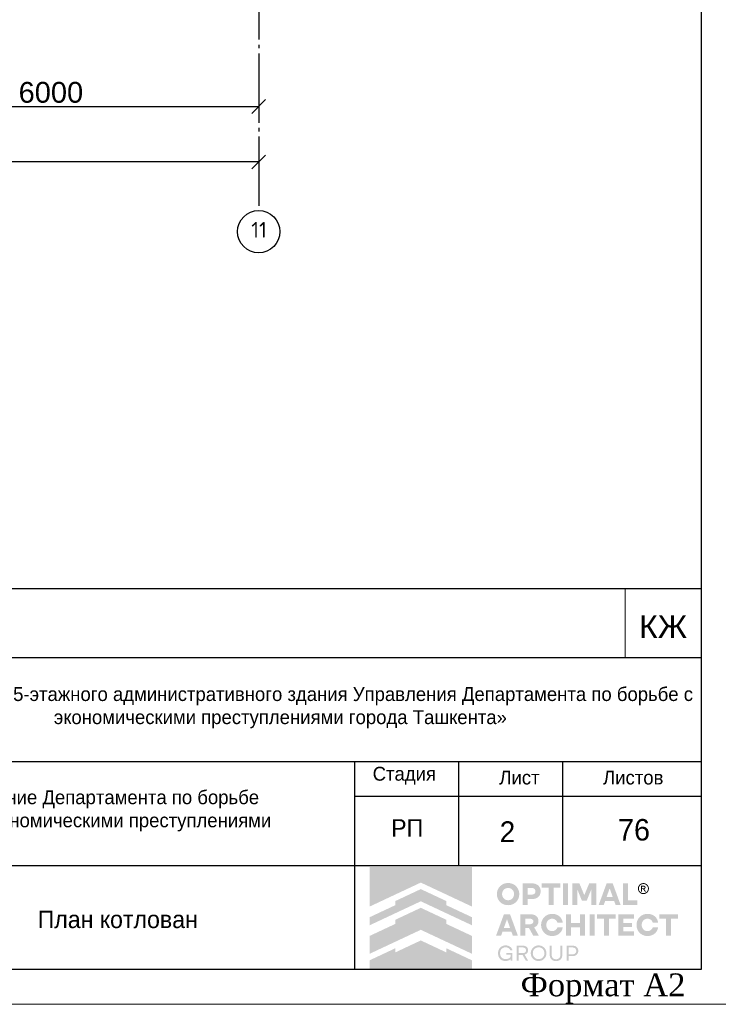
# Model space of a CAD drawing. Header units: millimetres. Extents: x -33345 to 4712671, y -3392 to 121473.
# Tile 13 of 256: x 197347 to 207435, y 44501 to 58714. Entities that reach past the tile are written whole.
import ezdxf

# ---------------------------------------------------------------- set-up
doc = ezdxf.new("R2010")
doc.units = ezdxf.units.MM
doc.linetypes.add('CENTER2', pattern=[28.575, 19.05, -3.175, 3.175, -3.175])
doc.linetypes.add('ГОСТ 2.303 5', pattern=[24, 20, -1.5, 1, -1.5])
for name, color, linetype in [('00-Axes', 1, 'CENTER2'), ('_линия', 7, 'Continuous'), ('Маркировка', 7, 'Continuous')]:
    doc.layers.add(name, color=color, linetype=linetype)
doc.layers.add('Lina', color=7, linetype='Continuous', lineweight=20)
doc.layers.add('Текст', color=7, linetype='Continuous', lineweight=20)
doc.styles.add('ISOCPEUR_1.00', font='isocpeui.ttf')
doc.styles.get("Standard").update_dxf_attribs({"font": 'arial.ttf'})
doc.styles.add('Times New Roman', font='times.ttf')
doc.styles.add('X-U-RW-01$0$StyleROMANS', font='GOTHIC.TTF')
doc.dimstyles.new('ISO-25$0', dxfattribs={"dimtxt": 300, "dimasz": 200, "dimexe": 100, "dimexo": 300, "dimgap": 50, "dimtad": 1, "dimdec": 0, "dimtxsty": 'Standard', "dimblk": 'OBLIQUE', "dimcen": 250, "dimadec": 0, "dimazin": 0, "dimtfac": 1, "dimtdec": 0, "dimtmove": 0, "dimatfit": 3, "dimldrblk": 'OBLIQUE', "dimfxl": 1.25, "dimarcsym": 0})

# ---------------------------------------------------------------- blocks, each defined once
blk = doc.blocks.new('_Oblique')
at = {"color": 0, "linetype": 'ByBlock', "lineweight": -2}
blk.add_line((-0.5, -0.5), (0.5, 0.5), dxfattribs=at)
blk = doc.blocks.new('*D2597')
at = {"color": 0, "lineweight": -2, "transparency": 16777216}
for p, q in [((194798, 57760), (194798, 57560)), ((200798, 57760), (200798, 57560)), ((194798, 57460), (200798, 57460))]:
    blk.add_line(p, q, dxfattribs=at)
at = {"layer": 'Defpoints', "color": 0, "transparency": 16777216}
for p in [(194798, 57460), (200798, 57460), (200798, 57460)]:
    blk.add_point(p, dxfattribs=at)
at = {"color": 0, "lineweight": -2, "transparency": 16777216, "xscale": 200, "yscale": 200, "zscale": 200, "rotation": 180}
blk.add_blockref('_Oblique', (194798, 57460), dxfattribs=at)
at = {"color": 0, "lineweight": -2, "transparency": 16777216, "xscale": 200, "yscale": 200, "zscale": 200}
blk.add_blockref('_Oblique', (200798, 57460), dxfattribs=at)
at = {"color": 0, "lineweight": 0, "transparency": 16777216, "insert": (197798, 57663), "char_height": 300, "attachment_point": 5}
blk.add_mtext('6000', dxfattribs=at)
blk = doc.blocks.new('*D2598')
at = {"color": 0, "lineweight": -2, "transparency": 16777216}
for p, q in [((141398, 56960), (141398, 56760)), ((200798, 56960), (200798, 56760)), ((200798, 56660), (141398, 56660))]:
    blk.add_line(p, q, dxfattribs=at)
at = {"layer": 'Defpoints', "color": 0, "transparency": 16777216}
for p in [(141398, 56660), (141398, 56660), (200798, 56660)]:
    blk.add_point(p, dxfattribs=at)
at = {"color": 0, "lineweight": -2, "transparency": 16777216, "xscale": 200, "yscale": 200, "zscale": 200, "rotation": 180}
blk.add_blockref('_Oblique', (141398, 56660), dxfattribs=at)
at = {"color": 0, "lineweight": -2, "transparency": 16777216, "xscale": 200, "yscale": 200, "zscale": 200}
blk.add_blockref('_Oblique', (200798, 56660), dxfattribs=at)
at = {"color": 0, "lineweight": 0, "transparency": 16777216, "insert": (171098, 56863), "char_height": 300, "attachment_point": 5}
blk.add_mtext('59400', dxfattribs=at)
blk = doc.blocks.new('awe4tD')
at = {"layer": 'Lina', "ltscale": 10}
blk.add_lwpolyline([(-44239015, 22734378), (-44314815, 22734378), (-44314815, 22776378), (-44239015, 22776378)], close=True, dxfattribs=at)
at = {"layer": 'Lina', "lineweight": 30, "ltscale": 10}
blk.add_lwpolyline([(-44239515, 22734878), (-44312815, 22734878), (-44312815, 22775878), (-44239515, 22775878)], close=True, dxfattribs=at)
at = {"layer": 'Lina', "ltscale": 10, "insert": (-44242123, 22734824), "char_height": 330, "width": 2502.94, "attachment_point": 1, "style": 'Times New Roman'}
blk.add_mtext('Формат А2', dxfattribs=at)
blk = doc.blocks.new('logo')
at = {"true_color": 0x90e0ed}
h = blk.add_hatch(color=141, dxfattribs=at)
h.dxf.hatch_style = 1
h.paths.add_polyline_path([(5.672, 5.668), (0.009, 5.668), (0.009, 3.483), (1.425, 4.147), (2.84, 4.81), (4.256, 4.147), (5.672, 3.483)])
at = {"true_color": 0x1f2877}
h = blk.add_hatch(color=166, dxfattribs=at)
h.dxf.hatch_style = 1
h.paths.add_polyline_path([(2.84, 4.449), (1.425, 3.786), (1.425, 3.558), (0.009, 2.894), (0.009, 2.448), (1.425, 3.112), (2.84, 3.775), (4.256, 3.112), (5.672, 2.448), (5.672, 2.894), (4.256, 3.558), (4.256, 3.786)])
h.paths.add_polyline_path([(2.84, 3.415), (1.425, 2.751), (1.425, 2.523), (0.009, 1.86), (0.009, 0.873), (1.425, 1.536), (2.84, 2.199), (4.256, 1.536), (5.672, 0.873), (5.672, 1.86), (4.256, 2.523), (4.256, 2.751)])
h.paths.add_polyline_path([(2.84, 1.611), (1.425, 0.947), (1.425, 1.176), (0.009, 0.512), (0.009, 0.005), (5.672, 0.005), (5.672, 0.512), (4.256, 1.176), (4.256, 0.947)])
at = {"true_color": 0x212121}
h = blk.add_hatch(color=250, dxfattribs=at)
h.dxf.hatch_style = 1
h.paths.add_polyline_path([(8.107, 4.61), (8.086, 4.63), (8.064, 4.649), (8.041, 4.667), (8.017, 4.683), (7.992, 4.699), (7.967, 4.713), (7.94, 4.726), (7.912, 4.738), (7.884, 4.749), (7.855, 4.759), (7.825, 4.766), (7.795, 4.773), (7.763, 4.778), (7.732, 4.782), (7.7, 4.784), (7.667, 4.785), (7.634, 4.784), (7.602, 4.782), (7.571, 4.778), (7.54, 4.773), (7.51, 4.766), (7.48, 4.758), (7.451, 4.749), (7.422, 4.738), (7.394, 4.725), (7.367, 4.712), (7.341, 4.697), (7.316, 4.682), (7.292, 4.665), (7.269, 4.648), (7.247, 4.629), (7.226, 4.609), (7.206, 4.588), (7.187, 4.566), (7.169, 4.544), (7.153, 4.52), (7.137, 4.495), (7.122, 4.47), (7.109, 4.443), (7.097, 4.416), (7.086, 4.387), (7.076, 4.359), (7.068, 4.329), (7.061, 4.299), (7.056, 4.268), (7.053, 4.237), (7.05, 4.205), (7.05, 4.173), (7.05, 4.14), (7.053, 4.108), (7.056, 4.077), (7.061, 4.047), (7.068, 4.016), (7.076, 3.987), (7.086, 3.958), (7.097, 3.93), (7.109, 3.903), (7.122, 3.876), (7.137, 3.85), (7.153, 3.826), (7.169, 3.802), (7.187, 3.779), (7.206, 3.757), (7.226, 3.736), (7.247, 3.716), (7.269, 3.697), (7.292, 3.679), (7.316, 3.662), (7.341, 3.647), (7.367, 3.633), (7.394, 3.619), (7.422, 3.607), (7.451, 3.596), (7.48, 3.587), (7.51, 3.579), (7.54, 3.573), (7.571, 3.568), (7.602, 3.564), (7.634, 3.562), (7.667, 3.561), (7.7, 3.562), (7.732, 3.564), (7.763, 3.568), (7.795, 3.573), (7.825, 3.579), (7.855, 3.587), (7.884, 3.596), (7.912, 3.607), (7.94, 3.619), (7.967, 3.633), (7.992, 3.647), (8.017, 3.662), (8.041, 3.679), (8.064, 3.697), (8.086, 3.716), (8.107, 3.736), (8.127, 3.757), (8.146, 3.779), (8.164, 3.802), (8.181, 3.826), (8.196, 3.85), (8.211, 3.876), (8.224, 3.903), (8.237, 3.93), (8.248, 3.958), (8.257, 3.987), (8.265, 4.016), (8.272, 4.047), (8.277, 4.077), (8.281, 4.108), (8.283, 4.14), (8.284, 4.173), (8.283, 4.205), (8.281, 4.237), (8.277, 4.268), (8.272, 4.299), (8.265, 4.329), (8.257, 4.359), (8.248, 4.387), (8.237, 4.416), (8.224, 4.443), (8.211, 4.47), (8.196, 4.495), (8.181, 4.52), (8.164, 4.544), (8.146, 4.567), (8.127, 4.589)])
h.paths.add_polyline_path([(7.841, 4.464), (7.854, 4.455), (7.867, 4.446), (7.879, 4.436), (7.891, 4.426), (7.902, 4.415), (7.913, 4.403), (7.923, 4.391), (7.933, 4.379), (7.942, 4.366), (7.95, 4.352), (7.958, 4.338), (7.965, 4.324), (7.972, 4.308), (7.977, 4.293), (7.982, 4.277), (7.987, 4.261), (7.99, 4.244), (7.993, 4.228), (7.995, 4.21), (7.996, 4.193), (7.996, 4.175), (7.996, 4.157), (7.995, 4.139), (7.993, 4.121), (7.99, 4.104), (7.987, 4.088), (7.982, 4.071), (7.977, 4.055), (7.972, 4.039), (7.965, 4.024), (7.958, 4.009), (7.95, 3.994), (7.942, 3.981), (7.933, 3.967), (7.923, 3.955), (7.913, 3.942), (7.902, 3.931), (7.891, 3.92), (7.879, 3.909), (7.867, 3.9), (7.854, 3.891), (7.841, 3.882), (7.827, 3.874), (7.813, 3.867), (7.798, 3.86), (7.783, 3.854), (7.767, 3.849), (7.751, 3.844), (7.735, 3.841), (7.718, 3.838), (7.701, 3.836), (7.684, 3.835), (7.667, 3.834), (7.649, 3.835), (7.632, 3.836), (7.615, 3.838), (7.598, 3.841), (7.582, 3.844), (7.566, 3.849), (7.551, 3.854), (7.535, 3.86), (7.521, 3.867), (7.506, 3.874), (7.492, 3.882), (7.479, 3.891), (7.466, 3.9), (7.454, 3.909), (7.442, 3.92), (7.431, 3.931), (7.42, 3.942), (7.41, 3.955), (7.4, 3.967), (7.391, 3.981), (7.383, 3.994), (7.375, 4.009), (7.368, 4.024), (7.362, 4.039), (7.356, 4.055), (7.351, 4.071), (7.347, 4.088), (7.343, 4.104), (7.34, 4.121), (7.338, 4.139), (7.337, 4.157), (7.337, 4.175), (7.337, 4.193), (7.338, 4.21), (7.34, 4.228), (7.343, 4.244), (7.347, 4.261), (7.351, 4.277), (7.356, 4.293), (7.362, 4.308), (7.368, 4.324), (7.375, 4.338), (7.383, 4.352), (7.391, 4.366), (7.4, 4.379), (7.41, 4.391), (7.42, 4.403), (7.431, 4.415), (7.442, 4.426), (7.454, 4.436), (7.466, 4.446), (7.479, 4.455), (7.492, 4.464), (7.506, 4.472), (7.521, 4.479), (7.535, 4.486), (7.551, 4.492), (7.566, 4.497), (7.582, 4.501), (7.598, 4.505), (7.615, 4.508), (7.632, 4.51), (7.649, 4.511), (7.667, 4.511), (7.684, 4.511), (7.701, 4.51), (7.718, 4.508), (7.735, 4.505), (7.751, 4.501), (7.767, 4.497), (7.783, 4.492), (7.798, 4.486), (7.813, 4.479), (7.827, 4.472)], flags=16)
h.paths.add_polyline_path([(9.335, 4.648), (9.319, 4.662), (9.301, 4.675), (9.283, 4.687), (9.264, 4.698), (9.245, 4.709), (9.224, 4.719), (9.203, 4.728), (9.181, 4.736), (9.158, 4.743), (9.134, 4.749), (9.11, 4.755), (9.085, 4.759), (9.059, 4.762), (9.032, 4.765), (9.005, 4.766), (8.977, 4.767), (8.47, 4.767), (8.47, 3.579), (8.75, 3.579), (8.75, 3.898), (8.977, 3.898), (9.005, 3.898), (9.032, 3.9), (9.059, 3.902), (9.085, 3.906), (9.11, 3.91), (9.134, 3.915), (9.158, 3.921), (9.181, 3.928), (9.203, 3.936), (9.224, 3.945), (9.245, 3.954), (9.264, 3.965), (9.283, 3.976), (9.301, 3.988), (9.319, 4.001), (9.335, 4.014), (9.35, 4.029), (9.365, 4.044), (9.379, 4.059), (9.391, 4.076), (9.403, 4.093), (9.414, 4.111), (9.424, 4.13), (9.432, 4.15), (9.44, 4.17), (9.447, 4.191), (9.453, 4.212), (9.458, 4.234), (9.461, 4.257), (9.464, 4.28), (9.466, 4.304), (9.466, 4.329), (9.466, 4.353), (9.464, 4.377), (9.461, 4.401), (9.458, 4.424), (9.453, 4.446), (9.447, 4.468), (9.44, 4.489), (9.432, 4.51), (9.424, 4.53), (9.414, 4.549), (9.403, 4.567), (9.391, 4.585), (9.379, 4.602), (9.365, 4.618), (9.35, 4.633)])
h.paths.add_polyline_path([(8.75, 4.511), (8.959, 4.511), (8.984, 4.511), (9.008, 4.508), (9.031, 4.505), (9.052, 4.499), (9.071, 4.492), (9.09, 4.484), (9.106, 4.474), (9.121, 4.463), (9.135, 4.45), (9.147, 4.436), (9.156, 4.421), (9.165, 4.404), (9.171, 4.387), (9.175, 4.368), (9.178, 4.348), (9.179, 4.327), (9.178, 4.306), (9.175, 4.287), (9.171, 4.268), (9.165, 4.251), (9.156, 4.235), (9.147, 4.22), (9.135, 4.206), (9.121, 4.193), (9.106, 4.182), (9.09, 4.172), (9.071, 4.164), (9.052, 4.157), (9.031, 4.151), (9.008, 4.148), (8.984, 4.145), (8.959, 4.144), (8.75, 4.144)], flags=16)
h.paths.add_polyline_path([(10.558, 4.767), (9.528, 4.767), (9.528, 4.529), (9.904, 4.529), (9.904, 3.579), (10.182, 3.579), (10.182, 4.529), (10.558, 4.529)])
h.paths.add_polyline_path([(10.975, 4.767), (10.695, 4.767), (10.695, 3.579), (10.975, 3.579)])
h.paths.add_polyline_path([(11.611, 4.767), (11.223, 4.767), (11.223, 3.579), (11.498, 3.579), (11.498, 4.426), (11.751, 3.806), (12.012, 3.806), (12.267, 4.426), (12.267, 3.579), (12.542, 3.579), (12.542, 4.767), (12.154, 4.767), (11.882, 4.116)])
h.paths.add_polyline_path([(13.451, 4.767), (13.116, 4.767), (12.68, 3.579), (12.959, 3.579), (13.038, 3.799), (13.529, 3.799), (13.609, 3.579), (13.888, 3.579)])
h.paths.add_polyline_path([(13.285, 4.487), (13.457, 4.01), (13.111, 4.01)], flags=16)
h.paths.add_polyline_path([(14.306, 4.767), (14.026, 4.767), (14.026, 3.579), (14.808, 3.579), (14.808, 3.827), (14.306, 3.827)])
h.paths.add_polyline_path([(15.871, 2.84), (15.857, 2.86), (15.841, 2.879), (15.825, 2.898), (15.808, 2.916), (15.79, 2.933), (15.771, 2.949), (15.752, 2.964), (15.731, 2.978), (15.71, 2.992), (15.688, 3.004), (15.666, 3.016), (15.643, 3.027), (15.619, 3.037), (15.594, 3.046), (15.569, 3.053), (15.543, 3.06), (15.516, 3.066), (15.49, 3.071), (15.462, 3.074), (15.434, 3.077), (15.406, 3.079), (15.377, 3.079), (15.344, 3.078), (15.312, 3.076), (15.281, 3.072), (15.25, 3.067), (15.22, 3.061), (15.191, 3.052), (15.162, 3.043), (15.134, 3.031), (15.106, 3.019), (15.08, 3.005), (15.054, 2.991), (15.03, 2.975), (15.006, 2.958), (14.984, 2.94), (14.962, 2.921), (14.942, 2.901), (14.922, 2.88), (14.903, 2.858), (14.886, 2.835), (14.869, 2.811), (14.854, 2.787), (14.84, 2.761), (14.827, 2.734), (14.815, 2.707), (14.804, 2.679), (14.795, 2.65), (14.787, 2.621), (14.78, 2.591), (14.775, 2.561), (14.772, 2.53), (14.769, 2.499), (14.769, 2.468), (14.769, 2.436), (14.772, 2.405), (14.775, 2.374), (14.78, 2.344), (14.787, 2.314), (14.795, 2.285), (14.804, 2.256), (14.815, 2.228), (14.827, 2.201), (14.84, 2.174), (14.854, 2.149), (14.869, 2.124), (14.886, 2.1), (14.903, 2.077), (14.922, 2.055), (14.942, 2.034), (14.962, 2.014), (14.984, 1.995), (15.006, 1.977), (15.03, 1.96), (15.054, 1.945), (15.08, 1.93), (15.106, 1.916), (15.134, 1.904), (15.162, 1.893), (15.191, 1.883), (15.22, 1.875), (15.25, 1.868), (15.281, 1.863), (15.312, 1.859), (15.344, 1.857), (15.377, 1.856), (15.406, 1.856), (15.434, 1.858), (15.462, 1.861), (15.49, 1.864), (15.516, 1.869), (15.543, 1.875), (15.569, 1.882), (15.594, 1.89), (15.619, 1.898), (15.643, 1.908), (15.666, 1.919), (15.688, 1.931), (15.71, 1.943), (15.731, 1.957), (15.752, 1.971), (15.771, 1.986), (15.79, 2.002), (15.808, 2.019), (15.825, 2.037), (15.841, 2.056), (15.857, 2.075), (15.871, 2.096), (15.885, 2.117), (15.898, 2.139), (15.91, 2.161), (15.921, 2.185), (15.93, 2.209), (15.939, 2.233), (15.947, 2.259), (15.953, 2.284), (15.959, 2.311), (15.964, 2.338), (15.668, 2.338), (15.659, 2.314), (15.649, 2.291), (15.638, 2.269), (15.625, 2.249), (15.61, 2.23), (15.594, 2.213), (15.576, 2.196), (15.557, 2.181), (15.536, 2.168), (15.515, 2.156), (15.493, 2.146), (15.471, 2.138), (15.448, 2.132), (15.424, 2.127), (15.4, 2.125), (15.375, 2.124), (15.358, 2.124), (15.342, 2.125), (15.326, 2.127), (15.31, 2.13), (15.294, 2.134), (15.279, 2.139), (15.264, 2.144), (15.249, 2.15), (15.235, 2.157), (15.221, 2.165), (15.207, 2.173), (15.195, 2.182), (15.182, 2.191), (15.17, 2.201), (15.159, 2.212), (15.148, 2.223), (15.138, 2.235), (15.128, 2.247), (15.119, 2.26), (15.11, 2.273), (15.102, 2.287), (15.094, 2.302), (15.087, 2.316), (15.081, 2.332), (15.075, 2.348), (15.07, 2.364), (15.066, 2.381), (15.062, 2.397), (15.059, 2.414), (15.057, 2.432), (15.056, 2.45), (15.056, 2.468), (15.056, 2.486), (15.057, 2.503), (15.059, 2.521), (15.062, 2.538), (15.066, 2.555), (15.07, 2.571), (15.075, 2.587), (15.081, 2.603), (15.087, 2.619), (15.094, 2.634), (15.102, 2.648), (15.11, 2.662), (15.119, 2.675), (15.128, 2.688), (15.138, 2.7), (15.148, 2.712), (15.159, 2.723), (15.17, 2.734), (15.182, 2.744), (15.195, 2.753), (15.207, 2.762), (15.221, 2.77), (15.235, 2.778), (15.249, 2.785), (15.264, 2.791), (15.279, 2.797), (15.294, 2.801), (15.31, 2.805), (15.326, 2.808), (15.342, 2.81), (15.358, 2.811), (15.375, 2.812), (15.4, 2.811), (15.424, 2.808), (15.448, 2.803), (15.471, 2.797), (15.493, 2.789), (15.515, 2.779), (15.536, 2.767), (15.557, 2.754), (15.576, 2.739), (15.594, 2.722), (15.61, 2.705), (15.625, 2.686), (15.638, 2.666), (15.649, 2.644), (15.659, 2.621), (15.668, 2.597), (15.964, 2.597), (15.959, 2.624), (15.953, 2.651), (15.947, 2.677), (15.939, 2.702), (15.93, 2.726), (15.921, 2.75), (15.91, 2.774), (15.898, 2.796), (15.885, 2.818)])
h.paths.add_polyline_path([(14.632, 3.061), (13.76, 3.061), (13.76, 1.874), (14.632, 1.874), (14.632, 2.122), (14.04, 2.122), (14.04, 2.359), (14.528, 2.359), (14.528, 2.572), (14.04, 2.572), (14.04, 2.813), (14.632, 2.813)])
h.paths.add_polyline_path([(13.624, 3.061), (12.593, 3.061), (12.593, 2.824), (12.969, 2.824), (12.969, 1.874), (13.248, 1.874), (13.248, 2.824), (13.624, 2.824)])
h.paths.add_polyline_path([(12.457, 3.061), (12.177, 3.061), (12.177, 1.874), (12.457, 1.874)])
h.paths.add_polyline_path([(11.929, 3.061), (11.648, 3.061), (11.648, 2.572), (11.147, 2.572), (11.147, 3.061), (10.867, 3.061), (10.867, 1.874), (11.147, 1.874), (11.147, 2.329), (11.648, 2.329), (11.648, 1.874), (11.929, 1.874)])
h.paths.add_polyline_path([(10.624, 2.796), (10.611, 2.818), (10.597, 2.84), (10.583, 2.86), (10.567, 2.879), (10.551, 2.898), (10.534, 2.916), (10.516, 2.933), (10.497, 2.949), (10.477, 2.964), (10.457, 2.978), (10.436, 2.992), (10.414, 3.004), (10.392, 3.016), (10.368, 3.027), (10.344, 3.037), (10.32, 3.046), (10.294, 3.053), (10.269, 3.06), (10.242, 3.066), (10.215, 3.071), (10.188, 3.074), (10.16, 3.077), (10.132, 3.079), (10.103, 3.079), (10.07, 3.078), (10.038, 3.076), (10.007, 3.072), (9.976, 3.067), (9.946, 3.061), (9.917, 3.052), (9.888, 3.043), (9.86, 3.031), (9.832, 3.019), (9.806, 3.005), (9.78, 2.991), (9.756, 2.975), (9.732, 2.958), (9.71, 2.94), (9.688, 2.921), (9.667, 2.901), (9.648, 2.88), (9.629, 2.858), (9.612, 2.835), (9.595, 2.811), (9.58, 2.787), (9.566, 2.761), (9.553, 2.734), (9.541, 2.707), (9.53, 2.679), (9.52, 2.65), (9.512, 2.621), (9.506, 2.591), (9.501, 2.561), (9.497, 2.53), (9.495, 2.499), (9.494, 2.468), (9.495, 2.436), (9.497, 2.405), (9.501, 2.374), (9.506, 2.344), (9.512, 2.314), (9.52, 2.285), (9.53, 2.256), (9.541, 2.228), (9.553, 2.201), (9.566, 2.174), (9.58, 2.149), (9.595, 2.124), (9.612, 2.1), (9.629, 2.077), (9.648, 2.055), (9.667, 2.034), (9.688, 2.014), (9.71, 1.995), (9.732, 1.977), (9.756, 1.96), (9.78, 1.945), (9.806, 1.93), (9.832, 1.916), (9.86, 1.904), (9.888, 1.893), (9.917, 1.883), (9.946, 1.875), (9.976, 1.868), (10.007, 1.863), (10.038, 1.859), (10.07, 1.857), (10.103, 1.856), (10.132, 1.856), (10.16, 1.858), (10.188, 1.861), (10.215, 1.864), (10.242, 1.869), (10.269, 1.875), (10.294, 1.882), (10.32, 1.89), (10.344, 1.898), (10.368, 1.908), (10.392, 1.919), (10.414, 1.931), (10.436, 1.943), (10.457, 1.957), (10.477, 1.971), (10.497, 1.986), (10.516, 2.002), (10.534, 2.019), (10.551, 2.037), (10.567, 2.056), (10.583, 2.075), (10.597, 2.096), (10.611, 2.117), (10.624, 2.139), (10.636, 2.161), (10.646, 2.185), (10.656, 2.209), (10.665, 2.233), (10.673, 2.259), (10.679, 2.284), (10.685, 2.311), (10.689, 2.338), (10.393, 2.338), (10.385, 2.314), (10.375, 2.291), (10.364, 2.269), (10.351, 2.249), (10.336, 2.23), (10.32, 2.213), (10.302, 2.196), (10.282, 2.181), (10.262, 2.168), (10.241, 2.156), (10.219, 2.146), (10.197, 2.138), (10.174, 2.132), (10.15, 2.127), (10.126, 2.125), (10.101, 2.124), (10.084, 2.124), (10.068, 2.125), (10.052, 2.127), (10.036, 2.13), (10.02, 2.134), (10.005, 2.139), (9.99, 2.144), (9.975, 2.15), (9.961, 2.157), (9.947, 2.165), (9.933, 2.173), (9.92, 2.182), (9.908, 2.191), (9.896, 2.201), (9.885, 2.212), (9.874, 2.223), (9.864, 2.235), (9.854, 2.247), (9.844, 2.26), (9.836, 2.273), (9.828, 2.287), (9.82, 2.302), (9.813, 2.316), (9.806, 2.332), (9.801, 2.348), (9.796, 2.364), (9.791, 2.381), (9.788, 2.397), (9.785, 2.414), (9.783, 2.432), (9.782, 2.45), (9.782, 2.468), (9.782, 2.486), (9.783, 2.503), (9.785, 2.521), (9.788, 2.538), (9.791, 2.555), (9.796, 2.571), (9.801, 2.587), (9.806, 2.603), (9.813, 2.619), (9.82, 2.634), (9.828, 2.648), (9.836, 2.662), (9.844, 2.675), (9.854, 2.688), (9.864, 2.7), (9.874, 2.712), (9.885, 2.723), (9.896, 2.734), (9.908, 2.744), (9.92, 2.753), (9.933, 2.762), (9.947, 2.77), (9.961, 2.778), (9.975, 2.785), (9.99, 2.791), (10.005, 2.797), (10.02, 2.801), (10.036, 2.805), (10.052, 2.808), (10.068, 2.81), (10.084, 2.811), (10.101, 2.812), (10.126, 2.811), (10.15, 2.808), (10.174, 2.803), (10.197, 2.797), (10.219, 2.789), (10.241, 2.779), (10.262, 2.767), (10.282, 2.754), (10.302, 2.739), (10.32, 2.722), (10.336, 2.705), (10.351, 2.686), (10.364, 2.666), (10.375, 2.644), (10.385, 2.621), (10.393, 2.597), (10.689, 2.597), (10.685, 2.624), (10.679, 2.651), (10.673, 2.677), (10.665, 2.702), (10.656, 2.726), (10.646, 2.75), (10.636, 2.774)])
h.paths.add_polyline_path([(9.251, 2.936), (9.221, 2.962), (9.189, 2.986), (9.153, 3.006), (9.113, 3.023), (9.07, 3.037), (9.024, 3.047), (8.974, 3.055), (8.921, 3.06), (8.865, 3.061), (8.347, 3.061), (8.347, 1.874), (8.628, 1.874), (8.628, 2.294), (8.826, 2.294), (9.057, 1.874), (9.372, 1.874), (9.108, 2.335), (9.136, 2.346), (9.162, 2.359), (9.187, 2.374), (9.21, 2.39), (9.231, 2.407), (9.25, 2.425), (9.268, 2.445), (9.284, 2.466), (9.299, 2.488), (9.311, 2.512), (9.322, 2.537), (9.33, 2.563), (9.337, 2.59), (9.342, 2.619), (9.345, 2.649), (9.346, 2.68), (9.344, 2.725), (9.338, 2.766), (9.328, 2.805), (9.315, 2.842), (9.297, 2.876), (9.276, 2.907)])
h.paths.add_polyline_path([(8.949, 2.802), (8.967, 2.796), (8.984, 2.789), (8.999, 2.781), (9.012, 2.772), (9.024, 2.761), (9.035, 2.75), (9.044, 2.737), (9.051, 2.724), (9.056, 2.709), (9.06, 2.693), (9.063, 2.677), (9.064, 2.659), (9.063, 2.642), (9.06, 2.626), (9.056, 2.61), (9.051, 2.596), (9.044, 2.582), (9.035, 2.57), (9.024, 2.559), (9.012, 2.548), (8.999, 2.539), (8.984, 2.531), (8.967, 2.524), (8.949, 2.518), (8.93, 2.514), (8.909, 2.511), (8.887, 2.509), (8.863, 2.508), (8.628, 2.508), (8.628, 2.812), (8.863, 2.812), (8.887, 2.811), (8.909, 2.809), (8.93, 2.806)], flags=16)
h.paths.add_polyline_path([(7.773, 3.061), (7.438, 3.061), (7.002, 1.874), (7.28, 1.874), (7.36, 2.093), (7.851, 2.093), (7.931, 1.874), (8.209, 1.874)])
h.paths.add_polyline_path([(7.606, 2.781), (7.778, 2.304), (7.433, 2.304)], flags=16)
h.paths.add_polyline_path([(17.059, 3.061), (16.029, 3.061), (16.029, 2.824), (16.405, 2.824), (16.405, 1.874), (16.683, 1.874), (16.683, 2.824), (17.059, 2.824)])
at = {"true_color": 0xa7a9ac}
h = blk.add_hatch(color=253, dxfattribs=at)
h.dxf.hatch_style = 1
h.paths.add_polyline_path([(15.277, 4.754), (15.255, 4.763), (15.232, 4.77), (15.208, 4.776), (15.185, 4.779), (15.164, 4.781), (15.162, 4.781), (15.138, 4.781), (15.127, 4.78), (15.114, 4.779), (15.101, 4.777), (15.088, 4.775), (15.076, 4.772), (15.063, 4.769), (15.05, 4.765), (15.038, 4.76), (15.026, 4.755), (14.997, 4.739), (14.969, 4.721), (14.945, 4.701), (14.923, 4.679), (14.903, 4.654), (14.886, 4.628), (14.872, 4.599), (14.86, 4.567), (14.856, 4.553), (14.853, 4.539), (14.85, 4.525), (14.848, 4.51), (14.847, 4.496), (14.847, 4.481), (14.847, 4.466), (14.848, 4.452), (14.851, 4.426), (14.857, 4.402), (14.864, 4.378), (14.873, 4.355), (14.884, 4.333), (14.896, 4.312), (14.911, 4.291), (14.928, 4.272), (14.94, 4.259), (14.954, 4.247), (14.968, 4.236), (14.982, 4.225), (14.997, 4.216), (15.013, 4.207), (15.029, 4.2), (15.046, 4.193), (15.064, 4.187), (15.082, 4.182), (15.1, 4.179), (15.119, 4.176), (15.14, 4.175), (15.16, 4.175), (15.181, 4.176), (15.202, 4.179), (15.222, 4.183), (15.241, 4.188), (15.26, 4.195), (15.279, 4.203), (15.297, 4.212), (15.314, 4.222), (15.331, 4.234), (15.347, 4.247), (15.364, 4.263), (15.38, 4.28), (15.395, 4.298), (15.408, 4.317), (15.419, 4.337), (15.429, 4.358), (15.437, 4.38), (15.444, 4.403), (15.448, 4.418), (15.45, 4.433), (15.452, 4.448), (15.453, 4.463), (15.454, 4.466), (15.454, 4.49), (15.453, 4.501), (15.45, 4.523), (15.446, 4.544), (15.441, 4.565), (15.434, 4.586), (15.426, 4.605), (15.416, 4.624), (15.405, 4.643), (15.392, 4.661), (15.38, 4.676), (15.368, 4.69), (15.354, 4.703), (15.34, 4.715), (15.326, 4.726), (15.31, 4.736), (15.294, 4.745)])
h.paths.add_polyline_path([(15.249, 4.711), (15.292, 4.687), (15.329, 4.657), (15.36, 4.619), (15.383, 4.576), (15.398, 4.529), (15.403, 4.478), (15.398, 4.427), (15.383, 4.379), (15.36, 4.336), (15.329, 4.299), (15.291, 4.268), (15.248, 4.245), (15.2, 4.23), (15.149, 4.225), (15.099, 4.23), (15.051, 4.245), (15.009, 4.268), (14.971, 4.299), (14.941, 4.337), (14.917, 4.38), (14.903, 4.427), (14.897, 4.478), (14.903, 4.529), (14.917, 4.576), (14.941, 4.619), (14.972, 4.657), (15.009, 4.688), (15.052, 4.711), (15.099, 4.726), (15.15, 4.731), (15.201, 4.726)], flags=16)
h.paths.add_polyline_path([(15.197, 4.632), (15.209, 4.629), (15.219, 4.625), (15.227, 4.621), (15.235, 4.616), (15.242, 4.61), (15.249, 4.603), (15.254, 4.596), (15.259, 4.587), (15.263, 4.578), (15.267, 4.565), (15.269, 4.553), (15.269, 4.541), (15.267, 4.529), (15.264, 4.518), (15.259, 4.507), (15.252, 4.496), (15.244, 4.486), (15.238, 4.48), (15.232, 4.475), (15.225, 4.471), (15.218, 4.467), (15.211, 4.464), (15.203, 4.461), (15.196, 4.459), (15.187, 4.458), (15.177, 4.456), (15.177, 4.456), (15.189, 4.449), (15.197, 4.445), (15.203, 4.439), (15.209, 4.433), (15.215, 4.426), (15.226, 4.413), (15.235, 4.399), (15.245, 4.386), (15.254, 4.372), (15.29, 4.313), (15.291, 4.311), (15.289, 4.31), (15.23, 4.31), (15.226, 4.312), (15.182, 4.389), (15.157, 4.425), (15.152, 4.43), (15.147, 4.435), (15.141, 4.439), (15.135, 4.442), (15.129, 4.445), (15.122, 4.447), (15.115, 4.448), (15.107, 4.448), (15.072, 4.449), (15.07, 4.449), (15.07, 4.311), (15.018, 4.311), (15.018, 4.636), (15.02, 4.637), (15.161, 4.635), (15.173, 4.635), (15.185, 4.634)], flags=0)
h.paths.add_polyline_path([(15.178, 4.588), (15.187, 4.584), (15.196, 4.579), (15.2, 4.576), (15.203, 4.572), (15.206, 4.568), (15.209, 4.564), (15.211, 4.559), (15.212, 4.554), (15.213, 4.549), (15.213, 4.544), (15.213, 4.538), (15.212, 4.533), (15.211, 4.528), (15.209, 4.523), (15.206, 4.518), (15.203, 4.514), (15.199, 4.51), (15.195, 4.506), (15.19, 4.503), (15.184, 4.5), (15.178, 4.499), (15.173, 4.497), (15.161, 4.495), (15.15, 4.494), (15.138, 4.494), (15.127, 4.494), (15.074, 4.493), (15.071, 4.493), (15.071, 4.592), (15.096, 4.592), (15.159, 4.591), (15.169, 4.59)], flags=0)
h.paths.add_polyline_path([(15.267, 4.565), (15.263, 4.578), (15.259, 4.587), (15.254, 4.596), (15.249, 4.603), (15.242, 4.61), (15.235, 4.616), (15.227, 4.621), (15.219, 4.625), (15.209, 4.629), (15.197, 4.632), (15.185, 4.634), (15.173, 4.635), (15.161, 4.635), (15.02, 4.637), (15.018, 4.636), (15.018, 4.311), (15.07, 4.311), (15.07, 4.449), (15.072, 4.449), (15.107, 4.448), (15.115, 4.448), (15.122, 4.447), (15.129, 4.445), (15.135, 4.442), (15.141, 4.439), (15.147, 4.435), (15.152, 4.43), (15.157, 4.425), (15.182, 4.389), (15.226, 4.312), (15.23, 4.31), (15.289, 4.31), (15.291, 4.311), (15.29, 4.313), (15.254, 4.372), (15.245, 4.386), (15.235, 4.399), (15.226, 4.413), (15.215, 4.426), (15.209, 4.433), (15.203, 4.439), (15.197, 4.445), (15.189, 4.449), (15.177, 4.456), (15.187, 4.458), (15.196, 4.459), (15.203, 4.461), (15.211, 4.464), (15.218, 4.467), (15.225, 4.471), (15.232, 4.475), (15.238, 4.48), (15.244, 4.486), (15.252, 4.496), (15.259, 4.507), (15.264, 4.518), (15.267, 4.529), (15.269, 4.541), (15.269, 4.553)], flags=0)
h = blk.add_hatch(color=253, dxfattribs=at)
h.dxf.hatch_style = 1
h.paths.add_polyline_path([(15.242, 4.61), (15.235, 4.616), (15.227, 4.621), (15.219, 4.625), (15.209, 4.629), (15.197, 4.632), (15.185, 4.634), (15.173, 4.635), (15.161, 4.635), (15.02, 4.637), (15.018, 4.636), (15.018, 4.311), (15.07, 4.311), (15.07, 4.449), (15.072, 4.449), (15.107, 4.448), (15.115, 4.448), (15.122, 4.447), (15.129, 4.445), (15.135, 4.442), (15.141, 4.439), (15.147, 4.435), (15.152, 4.43), (15.157, 4.425), (15.182, 4.389), (15.226, 4.312), (15.23, 4.31), (15.289, 4.31), (15.291, 4.311), (15.29, 4.313), (15.254, 4.372), (15.245, 4.386), (15.235, 4.399), (15.226, 4.413), (15.215, 4.426), (15.209, 4.433), (15.203, 4.439), (15.197, 4.445), (15.189, 4.449), (15.177, 4.456), (15.187, 4.458), (15.196, 4.459), (15.203, 4.461), (15.211, 4.464), (15.218, 4.467), (15.225, 4.471), (15.232, 4.475), (15.238, 4.48), (15.244, 4.486), (15.252, 4.496), (15.259, 4.507), (15.264, 4.518), (15.267, 4.529), (15.269, 4.541), (15.269, 4.553), (15.267, 4.565), (15.263, 4.578), (15.259, 4.587), (15.254, 4.596), (15.249, 4.603)])
h.paths.add_polyline_path([(15.169, 4.59), (15.178, 4.588), (15.187, 4.584), (15.196, 4.579), (15.2, 4.576), (15.203, 4.572), (15.206, 4.568), (15.209, 4.564), (15.211, 4.559), (15.212, 4.554), (15.213, 4.549), (15.213, 4.544), (15.213, 4.538), (15.212, 4.533), (15.211, 4.528), (15.209, 4.523), (15.206, 4.518), (15.203, 4.514), (15.199, 4.51), (15.195, 4.506), (15.19, 4.503), (15.184, 4.5), (15.178, 4.499), (15.173, 4.497), (15.161, 4.495), (15.15, 4.494), (15.138, 4.494), (15.127, 4.494), (15.074, 4.493), (15.071, 4.493), (15.071, 4.592), (15.096, 4.592), (15.159, 4.591)], flags=16)
h = blk.add_hatch(color=253, dxfattribs=at)
h.dxf.hatch_style = 1
h.paths.add_polyline_path([(7.824, 1.219), (7.813, 1.23), (7.803, 1.24), (7.791, 1.249), (7.78, 1.258), (7.768, 1.267), (7.756, 1.275), (7.743, 1.283), (7.73, 1.29), (7.716, 1.297), (7.703, 1.303), (7.688, 1.309), (7.674, 1.314), (7.659, 1.319), (7.644, 1.323), (7.628, 1.326), (7.613, 1.329), (7.597, 1.332), (7.581, 1.334), (7.564, 1.335), (7.547, 1.336), (7.53, 1.336), (7.506, 1.335), (7.483, 1.334), (7.461, 1.331), (7.439, 1.328), (7.417, 1.323), (7.396, 1.317), (7.376, 1.31), (7.356, 1.302), (7.337, 1.293), (7.319, 1.284), (7.301, 1.273), (7.284, 1.262), (7.268, 1.25), (7.253, 1.237), (7.238, 1.224), (7.224, 1.21), (7.211, 1.195), (7.199, 1.179), (7.187, 1.163), (7.176, 1.146), (7.166, 1.129), (7.157, 1.11), (7.149, 1.092), (7.141, 1.073), (7.134, 1.053), (7.128, 1.033), (7.124, 1.012), (7.119, 0.991), (7.116, 0.97), (7.114, 0.949), (7.113, 0.927), (7.112, 0.904), (7.113, 0.88), (7.114, 0.857), (7.116, 0.834), (7.12, 0.811), (7.124, 0.789), (7.129, 0.768), (7.135, 0.747), (7.142, 0.727), (7.15, 0.707), (7.159, 0.688), (7.168, 0.67), (7.178, 0.652), (7.189, 0.636), (7.201, 0.62), (7.214, 0.605), (7.227, 0.59), (7.241, 0.577), (7.255, 0.564), (7.271, 0.552), (7.286, 0.54), (7.303, 0.53), (7.32, 0.52), (7.338, 0.511), (7.357, 0.503), (7.376, 0.496), (7.396, 0.49), (7.416, 0.485), (7.436, 0.48), (7.458, 0.477), (7.479, 0.475), (7.501, 0.473), (7.524, 0.473), (7.546, 0.473), (7.567, 0.474), (7.588, 0.476), (7.608, 0.479), (7.627, 0.483), (7.646, 0.488), (7.664, 0.493), (7.682, 0.5), (7.699, 0.507), (7.716, 0.514), (7.732, 0.523), (7.747, 0.532), (7.761, 0.541), (7.775, 0.551), (7.789, 0.562), (7.802, 0.574), (7.802, 0.485), (7.911, 0.485), (7.911, 0.921), (7.578, 0.921), (7.578, 0.827), (7.802, 0.827), (7.802, 0.709), (7.794, 0.695), (7.785, 0.681), (7.774, 0.668), (7.763, 0.656), (7.75, 0.645), (7.735, 0.634), (7.72, 0.624), (7.703, 0.615), (7.685, 0.606), (7.666, 0.599), (7.647, 0.593), (7.627, 0.588), (7.606, 0.584), (7.585, 0.581), (7.563, 0.58), (7.54, 0.579), (7.522, 0.579), (7.505, 0.58), (7.488, 0.582), (7.472, 0.585), (7.456, 0.588), (7.441, 0.592), (7.425, 0.597), (7.411, 0.602), (7.396, 0.608), (7.383, 0.615), (7.369, 0.622), (7.357, 0.63), (7.345, 0.639), (7.333, 0.648), (7.322, 0.658), (7.311, 0.668), (7.301, 0.679), (7.292, 0.69), (7.283, 0.702), (7.275, 0.715), (7.267, 0.728), (7.26, 0.741), (7.253, 0.756), (7.247, 0.77), (7.242, 0.786), (7.237, 0.801), (7.234, 0.817), (7.23, 0.834), (7.228, 0.851), (7.226, 0.868), (7.225, 0.886), (7.225, 0.904), (7.225, 0.921), (7.226, 0.938), (7.228, 0.954), (7.23, 0.97), (7.233, 0.986), (7.236, 1.001), (7.24, 1.016), (7.245, 1.031), (7.25, 1.046), (7.256, 1.06), (7.262, 1.074), (7.27, 1.087), (7.277, 1.099), (7.285, 1.112), (7.294, 1.123), (7.304, 1.135), (7.314, 1.145), (7.324, 1.155), (7.335, 1.165), (7.347, 1.174), (7.359, 1.182), (7.371, 1.19), (7.385, 1.197), (7.398, 1.204), (7.412, 1.21), (7.427, 1.215), (7.442, 1.22), (7.458, 1.223), (7.474, 1.226), (7.49, 1.228), (7.508, 1.229), (7.525, 1.23), (7.547, 1.229), (7.569, 1.227), (7.59, 1.224), (7.61, 1.219), (7.629, 1.214), (7.648, 1.207), (7.667, 1.199), (7.684, 1.189), (7.701, 1.178), (7.716, 1.166), (7.73, 1.154), (7.743, 1.14), (7.755, 1.125), (7.765, 1.109), (7.775, 1.091), (7.783, 1.073), (7.908, 1.073), (7.903, 1.089), (7.897, 1.104), (7.891, 1.118), (7.884, 1.132), (7.877, 1.146), (7.869, 1.159), (7.861, 1.172), (7.852, 1.185), (7.843, 1.197), (7.834, 1.208)])
h.paths.add_polyline_path([(8.756, 1.163), (8.751, 1.175), (8.746, 1.187), (8.74, 1.198), (8.733, 1.208), (8.725, 1.219), (8.717, 1.229), (8.709, 1.238), (8.7, 1.247), (8.69, 1.255), (8.68, 1.263), (8.669, 1.271), (8.658, 1.278), (8.646, 1.285), (8.634, 1.291), (8.621, 1.296), (8.608, 1.301), (8.594, 1.306), (8.579, 1.31), (8.565, 1.314), (8.549, 1.317), (8.534, 1.319), (8.517, 1.321), (8.501, 1.322), (8.484, 1.323), (8.466, 1.323), (8.136, 1.323), (8.136, 0.485), (8.245, 0.485), (8.245, 0.814), (8.464, 0.814), (8.654, 0.485), (8.783, 0.485), (8.579, 0.828), (8.602, 0.835), (8.623, 0.843), (8.643, 0.853), (8.662, 0.863), (8.679, 0.875), (8.695, 0.888), (8.709, 0.902), (8.723, 0.917), (8.734, 0.933), (8.744, 0.95), (8.753, 0.968), (8.76, 0.986), (8.766, 1.006), (8.769, 1.026), (8.772, 1.047), (8.773, 1.07), (8.772, 1.084), (8.771, 1.098), (8.77, 1.112), (8.767, 1.125), (8.764, 1.138), (8.761, 1.151)])
h.paths.add_polyline_path([(8.245, 1.223), (8.455, 1.223), (8.479, 1.223), (8.501, 1.221), (8.522, 1.218), (8.541, 1.213), (8.56, 1.207), (8.577, 1.2), (8.592, 1.192), (8.606, 1.182), (8.619, 1.171), (8.63, 1.159), (8.639, 1.146), (8.647, 1.132), (8.653, 1.117), (8.657, 1.101), (8.659, 1.084), (8.66, 1.066), (8.659, 1.047), (8.657, 1.03), (8.653, 1.014), (8.647, 0.999), (8.639, 0.985), (8.63, 0.972), (8.619, 0.96), (8.606, 0.949), (8.592, 0.94), (8.577, 0.931), (8.56, 0.924), (8.541, 0.918), (8.522, 0.914), (8.501, 0.911), (8.479, 0.909), (8.455, 0.908), (8.245, 0.908)], flags=16)
h.paths.add_polyline_path([(9.702, 1.165), (9.689, 1.181), (9.676, 1.197), (9.662, 1.212), (9.647, 1.226), (9.631, 1.239), (9.615, 1.252), (9.598, 1.263), (9.581, 1.274), (9.563, 1.285), (9.544, 1.294), (9.525, 1.303), (9.505, 1.311), (9.484, 1.317), (9.464, 1.323), (9.443, 1.328), (9.421, 1.331), (9.399, 1.334), (9.377, 1.336), (9.355, 1.336), (9.332, 1.336), (9.31, 1.334), (9.288, 1.331), (9.266, 1.328), (9.245, 1.323), (9.225, 1.317), (9.204, 1.311), (9.184, 1.303), (9.165, 1.294), (9.146, 1.285), (9.128, 1.274), (9.111, 1.263), (9.094, 1.252), (9.078, 1.239), (9.062, 1.226), (9.047, 1.212), (9.033, 1.197), (9.02, 1.181), (9.007, 1.165), (8.995, 1.148), (8.984, 1.131), (8.974, 1.113), (8.965, 1.094), (8.956, 1.075), (8.948, 1.055), (8.941, 1.034), (8.936, 1.014), (8.931, 0.993), (8.928, 0.971), (8.925, 0.949), (8.923, 0.927), (8.923, 0.904), (8.923, 0.882), (8.925, 0.859), (8.928, 0.838), (8.931, 0.816), (8.936, 0.795), (8.941, 0.774), (8.948, 0.754), (8.956, 0.734), (8.965, 0.715), (8.974, 0.696), (8.984, 0.678), (8.995, 0.66), (9.007, 0.644), (9.02, 0.628), (9.033, 0.612), (9.047, 0.597), (9.062, 0.583), (9.078, 0.57), (9.094, 0.557), (9.111, 0.545), (9.128, 0.534), (9.146, 0.524), (9.165, 0.514), (9.184, 0.506), (9.204, 0.498), (9.225, 0.491), (9.245, 0.486), (9.266, 0.481), (9.288, 0.477), (9.31, 0.475), (9.332, 0.473), (9.355, 0.473), (9.377, 0.473), (9.399, 0.475), (9.421, 0.477), (9.443, 0.481), (9.464, 0.486), (9.484, 0.491), (9.505, 0.498), (9.525, 0.506), (9.544, 0.514), (9.563, 0.524), (9.581, 0.534), (9.598, 0.545), (9.615, 0.557), (9.631, 0.57), (9.647, 0.583), (9.662, 0.597), (9.676, 0.612), (9.689, 0.628), (9.702, 0.644), (9.714, 0.66), (9.725, 0.678), (9.735, 0.696), (9.744, 0.715), (9.753, 0.734), (9.761, 0.754), (9.768, 0.774), (9.773, 0.795), (9.778, 0.816), (9.782, 0.838), (9.784, 0.859), (9.786, 0.882), (9.786, 0.904), (9.786, 0.927), (9.784, 0.949), (9.782, 0.971), (9.778, 0.993), (9.773, 1.014), (9.768, 1.034), (9.761, 1.055), (9.753, 1.075), (9.744, 1.094), (9.735, 1.113), (9.725, 1.131), (9.714, 1.148)])
h.paths.add_polyline_path([(9.126, 1.137), (9.136, 1.148), (9.148, 1.158), (9.16, 1.167), (9.172, 1.176), (9.185, 1.184), (9.198, 1.192), (9.212, 1.199), (9.227, 1.205), (9.242, 1.211), (9.257, 1.216), (9.272, 1.22), (9.288, 1.223), (9.304, 1.226), (9.321, 1.228), (9.337, 1.229), (9.355, 1.23), (9.372, 1.229), (9.388, 1.228), (9.405, 1.226), (9.421, 1.223), (9.437, 1.22), (9.452, 1.216), (9.467, 1.211), (9.482, 1.205), (9.497, 1.199), (9.511, 1.192), (9.524, 1.184), (9.537, 1.176), (9.549, 1.167), (9.561, 1.158), (9.573, 1.148), (9.583, 1.137), (9.594, 1.126), (9.604, 1.114), (9.613, 1.102), (9.621, 1.089), (9.629, 1.076), (9.637, 1.063), (9.644, 1.048), (9.65, 1.034), (9.655, 1.019), (9.66, 1.003), (9.664, 0.988), (9.668, 0.972), (9.67, 0.955), (9.672, 0.939), (9.673, 0.922), (9.674, 0.904), (9.673, 0.887), (9.672, 0.87), (9.67, 0.853), (9.668, 0.837), (9.664, 0.821), (9.66, 0.805), (9.655, 0.79), (9.65, 0.775), (9.644, 0.76), (9.637, 0.746), (9.629, 0.732), (9.621, 0.719), (9.613, 0.707), (9.604, 0.694), (9.594, 0.683), (9.583, 0.672), (9.573, 0.661), (9.561, 0.651), (9.549, 0.641), (9.537, 0.633), (9.524, 0.624), (9.511, 0.617), (9.497, 0.61), (9.482, 0.603), (9.467, 0.598), (9.452, 0.593), (9.437, 0.589), (9.421, 0.585), (9.405, 0.582), (9.388, 0.581), (9.372, 0.579), (9.355, 0.579), (9.337, 0.579), (9.321, 0.581), (9.304, 0.582), (9.288, 0.585), (9.272, 0.589), (9.257, 0.593), (9.242, 0.598), (9.227, 0.603), (9.212, 0.61), (9.198, 0.617), (9.185, 0.624), (9.172, 0.633), (9.16, 0.641), (9.148, 0.651), (9.136, 0.661), (9.126, 0.672), (9.115, 0.683), (9.105, 0.694), (9.096, 0.707), (9.088, 0.719), (9.08, 0.732), (9.072, 0.746), (9.065, 0.76), (9.059, 0.775), (9.054, 0.79), (9.049, 0.805), (9.045, 0.821), (9.041, 0.837), (9.039, 0.853), (9.037, 0.87), (9.036, 0.887), (9.035, 0.904), (9.036, 0.922), (9.037, 0.939), (9.039, 0.955), (9.041, 0.972), (9.045, 0.988), (9.049, 1.003), (9.054, 1.019), (9.059, 1.034), (9.065, 1.048), (9.072, 1.063), (9.08, 1.076), (9.088, 1.089), (9.096, 1.102), (9.105, 1.114), (9.115, 1.126)], flags=16)
h.paths.add_polyline_path([(10.079, 1.323), (9.97, 1.323), (9.97, 0.817), (9.97, 0.797), (9.972, 0.778), (9.973, 0.759), (9.976, 0.741), (9.979, 0.723), (9.983, 0.705), (9.988, 0.689), (9.994, 0.672), (10, 0.656), (10.007, 0.641), (10.015, 0.627), (10.023, 0.613), (10.032, 0.6), (10.042, 0.587), (10.052, 0.575), (10.063, 0.564), (10.074, 0.553), (10.086, 0.543), (10.099, 0.534), (10.113, 0.525), (10.127, 0.517), (10.141, 0.51), (10.156, 0.503), (10.172, 0.496), (10.189, 0.491), (10.205, 0.486), (10.223, 0.482), (10.241, 0.479), (10.259, 0.476), (10.278, 0.474), (10.298, 0.473), (10.318, 0.473), (10.338, 0.473), (10.358, 0.474), (10.377, 0.476), (10.395, 0.479), (10.413, 0.482), (10.43, 0.486), (10.447, 0.491), (10.464, 0.496), (10.479, 0.503), (10.495, 0.51), (10.509, 0.517), (10.523, 0.525), (10.536, 0.534), (10.549, 0.543), (10.561, 0.553), (10.573, 0.564), (10.583, 0.575), (10.593, 0.587), (10.603, 0.6), (10.612, 0.613), (10.62, 0.627), (10.628, 0.641), (10.635, 0.656), (10.641, 0.672), (10.646, 0.689), (10.651, 0.705), (10.655, 0.723), (10.659, 0.741), (10.661, 0.759), (10.663, 0.778), (10.664, 0.797), (10.665, 0.817), (10.665, 1.323), (10.556, 1.323), (10.556, 0.817), (10.555, 0.788), (10.552, 0.761), (10.547, 0.736), (10.54, 0.713), (10.531, 0.691), (10.521, 0.671), (10.508, 0.653), (10.494, 0.636), (10.477, 0.621), (10.46, 0.608), (10.44, 0.597), (10.419, 0.589), (10.396, 0.582), (10.372, 0.577), (10.346, 0.574), (10.318, 0.573), (10.29, 0.574), (10.264, 0.577), (10.24, 0.582), (10.217, 0.589), (10.196, 0.597), (10.176, 0.608), (10.158, 0.621), (10.142, 0.636), (10.127, 0.653), (10.114, 0.671), (10.103, 0.691), (10.095, 0.713), (10.088, 0.736), (10.083, 0.761), (10.08, 0.788), (10.079, 0.817)])
h.paths.add_polyline_path([(11.497, 1.203), (11.488, 1.214), (11.479, 1.225), (11.469, 1.235), (11.459, 1.245), (11.448, 1.254), (11.437, 1.262), (11.425, 1.27), (11.412, 1.278), (11.399, 1.285), (11.385, 1.291), (11.371, 1.297), (11.356, 1.303), (11.341, 1.308), (11.326, 1.312), (11.309, 1.315), (11.293, 1.318), (11.276, 1.321), (11.259, 1.322), (11.241, 1.323), (11.223, 1.323), (10.911, 1.323), (10.911, 0.485), (11.02, 0.485), (11.02, 0.742), (11.223, 0.742), (11.241, 0.742), (11.259, 0.743), (11.276, 0.745), (11.293, 0.747), (11.309, 0.75), (11.326, 0.754), (11.341, 0.758), (11.356, 0.763), (11.371, 0.769), (11.385, 0.775), (11.399, 0.781), (11.412, 0.789), (11.425, 0.796), (11.437, 0.805), (11.448, 0.814), (11.459, 0.823), (11.469, 0.833), (11.479, 0.843), (11.488, 0.854), (11.497, 0.866), (11.505, 0.878), (11.512, 0.89), (11.519, 0.903), (11.525, 0.916), (11.53, 0.93), (11.535, 0.944), (11.539, 0.959), (11.542, 0.973), (11.545, 0.988), (11.546, 1.004), (11.548, 1.02), (11.548, 1.036), (11.548, 1.052), (11.546, 1.067), (11.545, 1.083), (11.542, 1.098), (11.539, 1.112), (11.535, 1.127), (11.53, 1.14), (11.525, 1.154), (11.519, 1.167), (11.512, 1.18), (11.505, 1.192)])
h.paths.add_polyline_path([(11.02, 1.223), (11.211, 1.223), (11.236, 1.223), (11.26, 1.22), (11.282, 1.216), (11.303, 1.21), (11.323, 1.203), (11.342, 1.194), (11.359, 1.184), (11.375, 1.171), (11.389, 1.158), (11.401, 1.143), (11.412, 1.128), (11.42, 1.111), (11.427, 1.093), (11.431, 1.074), (11.434, 1.054), (11.435, 1.033), (11.434, 1.012), (11.431, 0.992), (11.427, 0.973), (11.42, 0.955), (11.412, 0.938), (11.401, 0.922), (11.389, 0.907), (11.375, 0.894), (11.359, 0.882), (11.342, 0.871), (11.323, 0.862), (11.303, 0.855), (11.282, 0.849), (11.26, 0.845), (11.236, 0.843), (11.211, 0.842), (11.02, 0.842)], flags=16)
blk = doc.blocks.new('medgor')
at = {"linetype": 'Continuous', "lineweight": 0}
for p, q in [((-43992634, 22934575), (-43993734, 22934575)), ((-43993734, 22934575), (-43993734, 22933575))]:
    blk.add_line(p, q, dxfattribs=at)
at = {"ltscale": 25}
for p, q in [((-43992634, 22933575), (-44011134, 22933575)), ((-43992634, 22932075), (-44011134, 22932075)), ((-43997634, 22929075), (-43997634, 22932075)), ((-43996134, 22930575), (-43996134, 22932075)), ((-43994634, 22930575), (-43994634, 22932075)), ((-43992634, 22931575), (-43997634, 22931575)), ((-43992634, 22930575), (-44011134, 22930575))]:
    blk.add_line(p, q, dxfattribs=at)
blk.add_lwpolyline([(-44011134, 22934575), (-43992634, 22934575), (-43992634, 22929075), (-44011134, 22929075)], close=True, dxfattribs=at)
at = {"xscale": 261.1155435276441, "yscale": 261.1155435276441, "zscale": 261.1155435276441}
blk.add_blockref('logo', (-43997425, 22929076), dxfattribs=at)
at = {"color": 7, "linetype": 'Continuous', "lineweight": 0, "ltscale": 4, "insert": (-43993184, 22934025), "char_height": 330, "width": 1100, "attachment_point": 5}
blk.add_mtext('{\\C256;КЖ}', dxfattribs=at)
at = {"layer": 'Текст', "style": 'X-U-RW-01$0$StyleROMANS'}
blk.add_text('76', height=310.7, dxfattribs=at).set_placement((-43993836, 22930939))
at = {"layer": 'Текст', "attachment_point": 8, "style": 'X-U-RW-01$0$StyleROMANS'}
for s, insert, char_height, width in [('\\pxqc;«Строительство 5-этажного административного здания Управления Департамента по борьбе с экономическими преступлениями города Ташкента»', (-43998711, 22932559), 200, 11910.39), ('Стадия', (-43996921, 22931745), 200, 748.42), ('Лист', (-43995259, 22931745), 200, 748.42), ('Листов', (-43993616, 22931745), 200, 748.42), ('Здание Департамента по борьбе\\P с экономическими преступлениями', (-44001076, 22931070), 200, 11910.39), ('РП', (-43996880, 22930997), 250, 748.42)]:
    blk.add_mtext(s, dxfattribs=dict(at, insert=insert, char_height=char_height, width=width))

msp = doc.modelspace()

# ---------------------------------------------------------------- linework, layer by layer
at = {"layer": '00-Axes', "color": 251, "linetype": 'ГОСТ 2.303 5', "ltscale": 50, "true_color": 0x636466}
msp.add_lwpolyline([(200798.437, 81026.069), (200798.437, 55960.022)], dxfattribs=at)
at = {"layer": '00-Axes', "color": 219, "linetype": 'ByBlock', "ltscale": 100, "true_color": 0x642165}
msp.add_circle((200798.437, 55654.062), 305.96, dxfattribs=at)

# ---------------------------------------------------------------- block references
for name, p in [('awe4tD', (44446703.28, -22689876.566)), ('medgor', (44199822.514, -22884073.497))]:
    msp.add_blockref(name, p)

# ---------------------------------------------------------------- texts
at = {"layer": '00-Axes', "color": 219, "linetype": 'ByBlock', "ltscale": 100, "true_color": 0x642165, "insert": (200417.271, 55793.867), "char_height": 226.05869, "attachment_point": 1, "style": 'ISOCPEUR_1.00'}
msp.add_mtext_dynamic_manual_height_columns('\\pxqc;{\\fISOCPEUR|b0|i0|c204|p34;11}', width=772.47909, gutter_width=706.433, heights=[0], dxfattribs=at)
at = {"layer": '_линия', "style": 'X-U-RW-01$0$StyleROMANS'}
msp.add_text('2', height=300, dxfattribs=at).set_placement((204279.304, 46842.173))
at = {"layer": 'Маркировка', "insert": (198763.25, 45724.974), "char_height": 250, "width": 6846.97491, "attachment_point": 5, "line_spacing_factor": 0.9, "style": 'X-U-RW-01$0$StyleROMANS'}
msp.add_mtext('План котлован ', dxfattribs=at)

# ---------------------------------------------------------------- dimensions: what is measured, and where the dimension line sits
at = {"color": 18, "lineweight": 0, "true_color": 0x000000}
for base, p1, p2, picture, middle in [((200798.437, 57460.022), (194798.437, 57460.022), (200798.437, 57460.022), '*D2597', (197798.437, 57663.194)), ((141398.437, 56660.022), (200798.437, 56660.022), (141398.437, 56660.022), '*D2598', (171098.437, 56863.194))]:
    dim = msp.add_linear_dim(base=base, p1=p1, p2=p2, dimstyle='ISO-25$0', dxfattribs=at)
    dim.commit()
    dim.dimension.update_dxf_attribs({"geometry": picture, "text_midpoint": middle})

doc.saveas('drawing.dxf')
